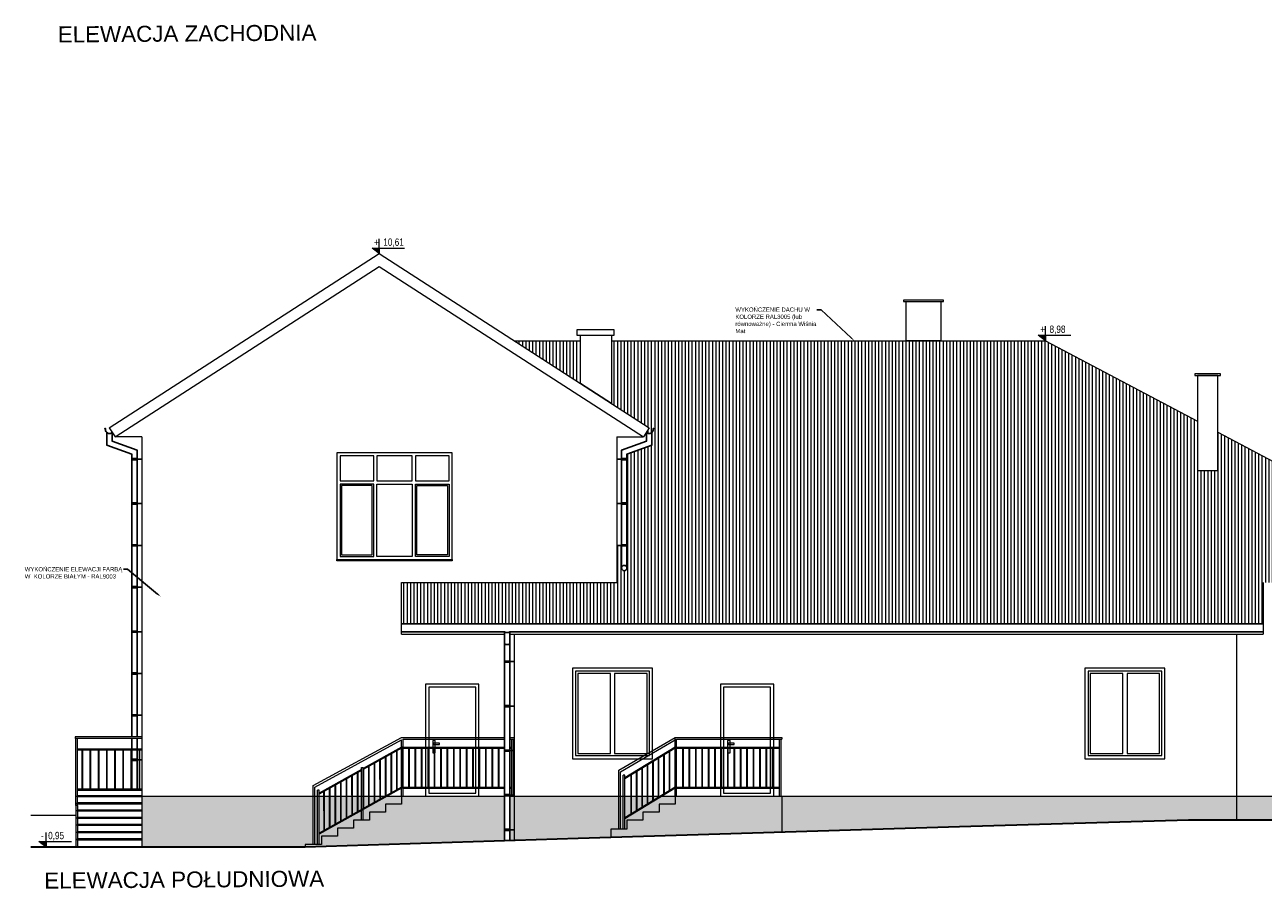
# Model space of a CAD drawing. Header units: millimetres. Extents: x 6506 to 39690, y 6022 to 25261.
# Tile 45 of 59: x 14437 to 16755, y 21513 to 23133. Entities that reach past the tile are written whole.
import ezdxf
from ezdxf import colors
from ezdxf.entities.mleader import LeaderData, LeaderLine
from ezdxf.enums import TextEntityAlignment as Align
from ezdxf.math import Vec2, Vec3

# ---------------------------------------------------------------- set-up
doc = ezdxf.new("R2010")
doc.units = ezdxf.units.MM
doc.layers.add('000_HATCH', color=253, linetype='Continuous', lineweight=5, transparency=0.5)
doc.layers.add('A_OPISY', color=40, linetype='Continuous', lineweight=9)
doc.layers.add('A_WIDOK', color=141, linetype='Continuous', lineweight=13)
doc.layers.add('A_RYNNY', color=71, linetype='Continuous')
doc.styles.add('APLUS', font='arial.ttf', dxfattribs={"width": 0.6})
doc.styles.get("Standard").update_dxf_attribs({"font": 'arial.ttf'})
pattern_1 = [(37.5, (-3039.768, -1975.465), (-0.3200063, 9.7882647), [0, -7.7216, 0, -8.636, 0, -8.255]), (7.5, (-3039.768, -1975.465), (8.9904657, 14.336502), [0, -4.1656, 0, -6.9596, 0, -2.667]), (327.5, (-3046.016, -1975.465), (15.8198474, 0.0287437), [0, -2.54, 0, -9.144, 0, -11.938]), (317.5, (-3046.016, -1975.465), (15.271129, 4.4585865), [0, -1.27, 0, -5.9944, 0, -6.858])]

# ---------------------------------------------------------------- blocks, each defined once
blk = doc.blocks.new('*U9')
blk.add_hatch(color=256).paths.add_polyline_path([(0, 0.153), (-0.198, 0.153), (0, 0)])
blk.add_line((0, 0.153), (0, 0.4))
blk.add_lwpolyline([(0, 0.153), (0, 0), (-0.198, 0.153), (0.685, 0.153)])
at = {"style": 'APLUS', "width": 0.8}
blk.add_attdef('%%P_0.00', text='', height=0.2, dxfattribs=at).set_placement((-0.146, 0.153), align=Align.BOTTOM_LEFT)
blk = doc.blocks.new('*U255')
at = {"layer": 'A_WIDOK', "ltscale": 2}
for p, q in [((10.3, 0), (45.8, 63.8)), ((11.4, 0), (47, 63.8))]:
    blk.add_line(p, q, dxfattribs=at)
blk = doc.blocks.new('*U256')
at = {"layer": 'A_WIDOK', "color": 0, "linetype": 'ByBlock', "lineweight": -2, "transparency": 16777216, "rotation": 29.13564740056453}
for p in [(15113.7, 21690.2), (15124.2, 21696), (15134.7, 21701.8), (15071.8, 21666.8), (15082.3, 21672.6), (15092.8, 21678.5), (15103.3, 21684.3), (15029.9, 21643.4), (15040.4, 21649.3), (15050.8, 21655.1), (15061.3, 21660.9), (14988, 21620), (14998.4, 21625.9), (15008.9, 21631.7), (15019.4, 21637.6)]:
    blk.add_blockref('*U255', p, dxfattribs=at)

msp = doc.modelspace()

# ---------------------------------------------------------------- hatches: boundary and pattern name
at = {"layer": '000_HATCH', "ltscale": 2}
h = msp.add_hatch(dxfattribs=at)
h.set_pattern_fill('ANSI31', color=256, scale=2, angle=45)
h.set_pattern_definition([(90, (-3039.768, -2375.465), (-6.35, 0), [])])
h.paths.add_polyline_path([(16802.8, 22251.4), (16802.8, 22210.8), (16867.3, 22210.8), (16867.3, 22251.4)], flags=0)
h.paths.add_polyline_path([(15477, 22461.8), (15477, 22541.7), (15353.1, 22541.7)])
edge = h.paths.add_edge_path()
edge.add_line((15535, 22541.7), (15535, 22424.4))
edge.add_line((15535, 22424.4), (15605.8, 22378.7))
edge.add_line((15605.8, 22378.7), (15600.6, 22370.7))
edge.add_line((15600.6, 22370.7), (15600.6, 22370.1))
edge.add_line((15600.6, 22370.1), (15601.9, 22369))
edge.add_line((15601.9, 22369), (15603.7, 22368.2))
edge.add_line((15603.7, 22368.2), (15605.6, 22367.9))
edge.add_line((15605.6, 22367.9), (15607.6, 22368.2))
edge.add_line((15607.6, 22368.2), (15609.4, 22369))
edge.add_line((15609.4, 22369), (15610.9, 22370.3))
edge.add_line((15610.9, 22370.3), (15612.1, 22372))
edge.add_line((15612.1, 22372), (15612.8, 22373.9))
edge.add_line((15612.8, 22373.9), (15613.3, 22377.5))
edge.add_line((15613.3, 22377.5), (15613.2, 22377.4))
edge.add_line((15613.2, 22377.4), (15613.1, 22377.2))
edge.add_line((15613.1, 22377.2), (15613, 22377))
edge.add_line((15613, 22377), (15613, 22377))
edge.add_line((15613, 22377), (15613.6, 22379.2))
edge.add_line((15613.6, 22379.2), (15614.1, 22377.4))
edge.add_line((15614.1, 22377.4), (15614.2, 22377.3))
edge.add_line((15614.2, 22377.3), (15614.3, 22377.1))
edge.add_line((15614.3, 22377.1), (15614.3, 22376.8))
edge.add_line((15614.3, 22376.8), (15613.1, 22373.2))
edge.add_line((15613.1, 22373.2), (15610.6, 22369.8))
edge.add_line((15610.6, 22369.8), (15610.6, 22346.3))
edge.add_line((15610.6, 22346.3), (15564, 22329.4))
edge.add_line((15564, 22329.4), (15564, 22116.2))
edge.add_arc((15559, 22116.2), 5, -180, 0, ccw=False)
edge.add_line((15554, 22116.2), (15554, 22158.6))
edge.add_line((15554, 22158.6), (15545, 22158.6))
edge.add_line((15545, 22158.6), (15545, 22088.9))
edge.add_line((15545, 22088.9), (15142, 22088.9))
edge.add_line((15142, 22088.9), (15142, 22012.6))
edge.add_line((15142, 22012.6), (16755, 22012.6))
edge.add_line((16755, 22012.6), (16755, 22088.9))
edge.add_line((16755, 22088.9), (17201, 22088.9))
edge.add_line((17201, 22088.9), (16670, 22370.6))
edge.add_line((16670, 22370.6), (16670, 22298.6))
edge.add_line((16670, 22298.6), (16632, 22298.6))
edge.add_line((16632, 22298.6), (16632, 22390.8))
edge.add_line((16632, 22390.8), (16347.5, 22541.7))
edge.add_line((16347.5, 22541.7), (15535, 22541.7))
h = msp.add_hatch(dxfattribs=at)
h.set_pattern_fill('AR-SAND', color=256, scale=0.2)
h.set_pattern_definition(pattern_1)
h.paths.add_polyline_path([(14977, 21688.9), (14656, 21688.9), (14656, 21687.9), (14656, 21643.9), (14656, 21593.9), (14962, 21593.9), (14962, 21598.9), (14977, 21598.9)])
h.paths.add_polyline_path([(14996.9, 21688.9), (14988, 21688.9), (14988, 21620), (14996.9, 21625.1)], flags=17)
h.paths.add_polyline_path([(14985, 21688.9), (14980, 21688.9), (14980, 21598.9), (14985, 21598.9)], flags=17)
h.paths.add_polyline_path([(15007.4, 21688.9), (14997.9, 21688.9), (14997.9, 21625.6), (15007.4, 21630.9)], flags=17)
h.paths.add_polyline_path([(15017.9, 21688.9), (15008.4, 21688.9), (15008.4, 21631.5), (15017.9, 21636.7)], flags=17)
h.paths.add_polyline_path([(15028.4, 21688.9), (15018.9, 21688.9), (15018.9, 21637.3), (15028.4, 21642.6)], flags=17)
h.paths.add_polyline_path([(15038.9, 21688.9), (15029.4, 21688.9), (15029.4, 21643.1), (15038.9, 21648.4)], flags=17)
h.paths.add_polyline_path([(15049.4, 21688.9), (15039.9, 21688.9), (15039.9, 21649), (15049.4, 21654.3)], flags=17)
h.paths.add_polyline_path([(15059.8, 21688.9), (15050.4, 21688.9), (15050.4, 21654.8), (15059.8, 21660.1)], flags=17)
h.paths.add_polyline_path([(15067, 21688.9), (15060.8, 21688.9), (15060.8, 21660.7), (15067, 21664.1)], flags=17)
h.paths.add_polyline_path([(15080.8, 21688.9), (15071.3, 21688.9), (15071.3, 21666.5), (15080.8, 21671.8)], flags=16)
h.paths.add_polyline_path([(15091.3, 21688.9), (15081.8, 21688.9), (15081.8, 21672.4), (15091.3, 21677.6)], flags=16)
h.paths.add_polyline_path([(15101.8, 21688.9), (15092.3, 21688.9), (15092.3, 21678.2), (15101.8, 21683.5)], flags=16)
h.paths.add_polyline_path([(15111.5, 21688.9), (15102.8, 21688.9), (15102.8, 21684)], flags=16)
h.paths.add_polyline_path([(15052, 21643.9), (15067, 21643.9), (15067, 21662.1), (14988, 21618), (14988, 21598.9), (14992, 21598.9), (14992, 21613.9), (15022, 21613.9), (15022, 21628.9), (15052, 21628.9)], flags=17)
h.paths.add_polyline_path([(15112, 21673.9), (15142, 21673.9), (15142, 21688.9), (15115, 21688.9), (15070, 21663.8), (15070, 21643.9), (15082, 21643.9), (15082, 21658.9), (15112, 21658.9)], flags=17)
h.paths.add_polyline_path([(15549, 21688.9), (15364.5, 21688.7), (15364.5, 21606.5), (15472.5, 21609.7), (15534, 21611.5), (15534, 21627.5), (15549, 21627.5)])
h.paths.add_polyline_path([(15364.5, 21688.9), (15353, 21688.9), (15353, 21606), (15364.5, 21606.3)])
h.paths.add_polyline_path([(16705, 21688.9), (15654, 21688.9), (15654, 21673.9), (15624, 21673.9), (15624, 21658.9), (15594, 21658.9), (15594, 21643.9), (15564, 21643.9), (15564, 21627.5), (15534, 21627.5), (15534, 21611.5), (16186.2, 21631.5), (16615.1, 21643.9), (16705, 21643.9)])
h.paths.add_polyline_path([(15624, 21673.9), (15654, 21673.9), (15654, 21688.9), (15629.3, 21688.9), (15560, 21646.7), (15560, 21627.5), (15564, 21627.5), (15564, 21643.9), (15594, 21643.9), (15594, 21658.9), (15624, 21658.9)], flags=17)
h.paths.add_polyline_path([(15581.9, 21688.9), (15572.7, 21688.9), (15572.7, 21656.4), (15581.9, 21662)], flags=16)
h.paths.add_polyline_path([(15571.7, 21688.9), (15560, 21688.9), (15560, 21648.7), (15571.7, 21655.8)], flags=16)
h.paths.add_polyline_path([(15557, 21688.9), (15552, 21688.9), (15552, 21627.5), (15557, 21627.5)], flags=17)
h.paths.add_polyline_path([(15592.2, 21688.9), (15582.9, 21688.9), (15582.9, 21662.6), (15592.2, 21668.3)], flags=16)
h.paths.add_polyline_path([(15602.4, 21688.9), (15593.2, 21688.9), (15593.2, 21668.9), (15602.4, 21674.5)], flags=16)
h.paths.add_polyline_path([(15612.7, 21688.9), (15603.4, 21688.9), (15603.4, 21675.1), (15612.7, 21680.8)], flags=16)
h.paths.add_polyline_path([(15622.9, 21687), (15622.9, 21688.9), (15613.7, 21688.9), (15613.7, 21681.4)], flags=16)
h.paths.add_polyline_path([(15626, 21688.9), (15623.9, 21688.9), (15623.9, 21687.6)], flags=16)
h.paths.add_polyline_path([(15334.6, 21605.4), (15334.6, 21688.9), (15142, 21688.9), (15142, 21673.9), (15112, 21673.9), (15112, 21658.9), (15082, 21658.9), (15082, 21643.9), (15052, 21643.9), (15052, 21628.9), (15022, 21628.9), (15022, 21613.9), (14992, 21613.9), (14992, 21598.9), (14962, 21598.9), (14962, 21593.9)])
h.paths.add_polyline_path([(15344.6, 21688.9), (15344.6, 21605.7), (15353, 21606), (15353, 21688.9)])
h = msp.add_hatch(dxfattribs=at)
h.set_pattern_fill('AR-SAND', color=256, scale=0.2)
h.set_pattern_definition(pattern_1)
h.paths.add_polyline_path([(17119.3, 21688.9), (16705, 21688.9), (16705, 21643.9), (17119.3, 21643.9)])
h.paths.add_polyline_path([(17151, 21688.9), (17129.3, 21688.9), (17129.3, 21687.8), (17129.3, 21643.9), (17151, 21643.9)])

# ---------------------------------------------------------------- linework, layer by layer
at = {"layer": 'A_RYNNY'}
for p, q in [((14647, 22320.2), (14656, 22320.2)), ((15554, 22320.2), (15545, 22320.2)), ((14647, 22236.9), (14656, 22236.9)), ((15554, 22236.9), (15545, 22236.9)), ((14647, 22158.6), (14656, 22158.6)), ((15554, 22158.6), (15545, 22158.6)), ((14647, 22080.3), (14656, 22080.3)), ((15142, 22011.6), (16755, 22011.6)), ((14647, 21997), (14656, 21997)), ((15142, 21996.6), (15334.6, 21996.6)), ((15334.6, 21996.6), (15334.6, 21605.4)), ((15344.6, 21996.6), (15344.6, 21605.7)), ((15344.6, 21996.6), (15364.5, 21996.6)), ((15364.5, 21996.6), (16755, 21996.6)), ((15344.6, 21940.9), (15353.6, 21940.9)), ((14647, 21918.8), (14656, 21918.8)), ((14647, 21840.5), (14656, 21840.5)), ((15344.6, 21857.6), (15353.6, 21857.6)), ((15344.6, 21774.3), (15353.6, 21774.3)), ((14647, 21757.2), (14656, 21757.2)), ((15344.6, 21691), (15353.6, 21691)), ((15344.6, 21625.9), (15353.6, 21625.9))]:
    msp.add_line(p, q, dxfattribs=at)
for points in [[(14600.6, 22370.3), (14599, 22369), (14597.2, 22368.1), (14595.3, 22367.9), (14593.3, 22368.1), (14591.5, 22369), (14590, 22370.3), (14588.8, 22371.9), (14588, 22373.9), (14587.8, 22376), (14587, 22376.3), (14586.8, 22376.4), (14586.7, 22376.6), (14586.6, 22376.8), (14586.6, 22377.1), (14586.7, 22377.3), (14586.8, 22377.5), (14587, 22377.6), (14587.3, 22377.7), (14587.5, 22377.6), (14587.7, 22377.5), (14587.8, 22377.3), (14587.9, 22377), (14587.9, 22377), (14587.8, 22377.2), (14587.7, 22377.4), (14587.5, 22377.6), (14587.3, 22377.6), (14587.1, 22377.6), (14586.9, 22377.5), (14586.7, 22377.3), (14586.6, 22377.1), (14586.6, 22376.8), (14586.7, 22376.6), (14586.9, 22376.4), (14587.1, 22376.3), (14587.8, 22376), (14588.1, 22373.9), (14588.8, 22372), (14590, 22370.3), (14591.5, 22369), (14593.3, 22368.2), (14595.3, 22367.9), (14597.2, 22368.2), (14599, 22369), (14600.5, 22370.3)], [(14590.3, 22370), (14590.3, 22346.3), (14637, 22329.4), (14637, 21799.9)], [(14647, 21799.9), (14647, 22336.9), (14600.3, 22353.8), (14600.3, 22370)], [(15554, 22116.2), (15554, 22336.9), (15600.6, 22353.8), (15600.6, 22370)], [(15610.6, 22370), (15610.6, 22346.3), (15564, 22329.4), (15564, 22116.2)], [(15600.3, 22370.3), (15601.9, 22369), (15603.7, 22368.1), (15605.6, 22367.9), (15607.6, 22368.1), (15609.4, 22369), (15610.9, 22370.3), (15612.1, 22371.9), (15612.9, 22373.9), (15613.1, 22376), (15613.9, 22376.3), (15614.1, 22376.4), (15614.2, 22376.6), (15614.3, 22376.8), (15614.3, 22377.1), (15614.2, 22377.3), (15614.1, 22377.5), (15613.9, 22377.6), (15613.6, 22377.7), (15613.4, 22377.6), (15613.2, 22377.5), (15613.1, 22377.3), (15613, 22377), (15613, 22377), (15613.1, 22377.2), (15613.2, 22377.4), (15613.4, 22377.6), (15613.6, 22377.6), (15613.9, 22377.6), (15614.1, 22377.5), (15614.2, 22377.3), (15614.3, 22377.1), (15614.3, 22376.8), (15614.2, 22376.6), (15614, 22376.4), (15613.8, 22376.3), (15613.1, 22376), (15612.8, 22373.9), (15612.1, 22372), (15610.9, 22370.3), (15609.4, 22369), (15607.6, 22368.2), (15605.6, 22367.9), (15603.7, 22368.2), (15601.9, 22369), (15600.4, 22370.3)], [(14637, 21796.9), (14637, 21776.9)], [(14647, 21776.9), (14647, 21796.9)], [(14637, 21774.9), (14637, 21701.9)], [(14647, 21701.9), (14647, 21774.9)]]:
    msp.add_lwpolyline(points, dxfattribs=at)
for points in [[(14637, 22321.3), (14647, 22321.3), (14647, 22319), (14637, 22319)], [(15564, 22321.3), (15554, 22321.3), (15554, 22319), (15564, 22319)], [(14637, 22238), (14647, 22238), (14647, 22235.7), (14637, 22235.7)], [(15564, 22238), (15554, 22238), (15554, 22235.7), (15564, 22235.7)], [(14637, 22159.8), (14647, 22159.8), (14647, 22157.5), (14637, 22157.5)], [(15564, 22159.8), (15554, 22159.8), (15554, 22157.5), (15564, 22157.5)], [(14637, 22081.5), (14647, 22081.5), (14647, 22079.2), (14637, 22079.2)], [(14637, 21998.2), (14647, 21998.2), (14647, 21995.9), (14637, 21995.9)], [(15334.6, 21942), (15344.6, 21942), (15344.6, 21939.7), (15334.6, 21939.7)], [(14637, 21919.9), (14647, 21919.9), (14647, 21917.6), (14637, 21917.6)], [(14637, 21841.6), (14647, 21841.6), (14647, 21839.3), (14637, 21839.3)], [(15334.6, 21858.7), (15344.6, 21858.7), (15344.6, 21856.4), (15334.6, 21856.4)], [(15334.6, 21775.4), (15344.6, 21775.4), (15344.6, 21773.1), (15334.6, 21773.1)], [(14637, 21758.3), (14647, 21758.3), (14647, 21756), (14637, 21756)], [(15334.6, 21692.1), (15344.6, 21692.1), (15344.6, 21689.8), (15334.6, 21689.8)], [(15334.6, 21627), (15344.6, 21627), (15344.6, 21624.7), (15334.6, 21624.7)]]:
    msp.add_lwpolyline(points, close=True, dxfattribs=at)
msp.add_circle((15559, 22116.2), 5, dxfattribs=at)
for centre in [(15339.6, 22005.7), (15339.6, 21983.3)]:
    msp.add_arc(centre, 10.4, 241.1455, 298.8545, dxfattribs=at)
at = {"layer": 'A_WIDOK', "ltscale": 2}
for p, q in [((15353.1, 22541.7), (15477, 22541.7)), ((15535, 22541.7), (16347.5, 22541.7)), ((16347.5, 22541.7), (16632, 22390.8)), ((14595.1, 22378.7), (14606, 22361.9)), ((15605.8, 22378.7), (15595, 22361.9)), ((16670, 22370.6), (17201, 22088.9)), ((14656, 22361.9), (14606, 22361.9)), ((14656, 22361.9), (14656, 21643.9)), ((15545, 22361.9), (15595, 22361.9)), ((15545, 22361.9), (15545, 22088.9)), ((15142, 22088.9), (15545, 22088.9)), ((15142, 21992.6), (15142, 22088.9)), ((16755, 22088.9), (16755, 21992.6)), ((15142, 22012.6), (16755, 22012.6)), ((15142, 21992.6), (15334.6, 21992.6)), ((15344.6, 21992.6), (15364.5, 21992.6)), ((15353, 21992.6), (15353, 21688.9)), ((15364.5, 21992.6), (16755, 21992.6)), ((16705, 21992.6), (16705, 21688.9)), ((14656, 21799.9), (14531, 21799.9)), ((14531, 21799.9), (14531, 21799.9)), ((14531, 21799.9), (14531, 21796.9)), ((14656, 21796.9), (14531, 21796.9)), ((14532.5, 21671.9), (14532.5, 21796.9)), ((14535.5, 21796.9), (14532.5, 21796.9)), ((14535.5, 21689.9), (14535.5, 21796.9)), ((14535.5, 21796.9), (14535.5, 21796.9)), ((14977, 21708.9), (15142, 21798.9)), ((14980, 21706), (15142, 21794.3)), ((15142, 21798.9), (15334.6, 21798.9)), ((15142, 21688.9), (15142, 21794.3)), ((15145, 21795.9), (15334.6, 21795.9)), ((15145, 21688.9), (15145, 21795.9)), ((15344.6, 21798.9), (15353, 21798.9)), ((15344.6, 21795.9), (15353, 21795.9)), ((15348.5, 21688.9), (15348.5, 21795.9)), ((15348.5, 21795.9), (15348.5, 21795.9)), ((15348.5, 21795.9), (15351.5, 21795.9)), ((15351.5, 21688.9), (15351.5, 21795.9)), ((15353, 21798.9), (15353, 21798.9)), ((15353, 21798.9), (15353, 21795.9)), ((15549, 21737.5), (15654, 21798.9)), ((15552, 21734.6), (15654, 21794.3)), ((15654, 21798.9), (15854, 21798.9)), ((15654, 21688.9), (15654, 21798.9)), ((15657, 21795.9), (15854, 21795.9)), ((15657, 21688.9), (15657, 21795.9)), ((15849.5, 21688.9), (15849.5, 21795.9)), ((15849.5, 21795.9), (15849.5, 21795.9)), ((15849.5, 21795.9), (15852.5, 21795.9)), ((15852.5, 21688.9), (15852.5, 21795.9)), ((15854, 21798.9), (15854, 21798.9)), ((15854, 21798.9), (15854, 21795.9)), ((14656, 21776.9), (14535.5, 21776.9)), ((14656, 21774.9), (14535.5, 21774.9)), ((14544.3, 21701.9), (14544.3, 21774.9)), ((14545.3, 21701.9), (14545.3, 21774.9)), ((14559.6, 21701.9), (14559.6, 21774.9)), ((14560.6, 21701.9), (14560.6, 21774.9)), ((14574.9, 21701.9), (14574.9, 21774.9)), ((14575.9, 21701.9), (14575.9, 21774.9)), ((14590.2, 21701.9), (14590.2, 21774.9)), ((14591.2, 21701.9), (14591.2, 21774.9)), ((14605.5, 21701.9), (14605.5, 21774.9)), ((14606.5, 21701.9), (14606.5, 21774.9)), ((14620.8, 21701.9), (14620.8, 21774.9)), ((14621.8, 21701.9), (14621.8, 21774.9)), ((14636.1, 21701.9), (14636.1, 21774.9)), ((14637.1, 21701.9), (14637.1, 21774.9)), ((14651.4, 21701.9), (14651.4, 21774.9)), ((14652.4, 21701.9), (14652.4, 21774.9)), ((15142, 21780.9), (15070, 21740.8)), ((15142, 21778.9), (15070, 21738.8)), ((15145, 21780.9), (15142, 21780.9)), ((15145, 21778.9), (15142, 21778.9)), ((15145, 21780.9), (15334.6, 21780.9)), ((15145, 21778.9), (15334.6, 21778.9)), ((15155.7, 21705.9), (15155.7, 21778.9)), ((15156.7, 21705.9), (15156.7, 21778.9)), ((15167.7, 21705.9), (15167.7, 21778.9)), ((15168.7, 21705.9), (15168.7, 21778.9)), ((15179.7, 21705.9), (15179.7, 21778.9)), ((15180.7, 21705.9), (15180.7, 21778.9)), ((15191.7, 21705.9), (15191.7, 21778.9)), ((15192.7, 21705.9), (15192.7, 21778.9)), ((15203.7, 21705.9), (15203.7, 21778.9)), ((15204.7, 21705.9), (15204.7, 21778.9)), ((15215.7, 21705.9), (15215.7, 21778.9)), ((15216.7, 21705.9), (15216.7, 21778.9)), ((15227.7, 21705.9), (15227.7, 21778.9)), ((15228.7, 21705.9), (15228.7, 21778.9)), ((15239.7, 21705.9), (15239.7, 21778.9)), ((15240.7, 21705.9), (15240.7, 21778.9)), ((15251.7, 21705.9), (15251.7, 21778.9)), ((15252.7, 21705.9), (15252.7, 21778.9)), ((15263.7, 21705.9), (15263.7, 21778.9)), ((15264.7, 21705.9), (15264.7, 21778.9)), ((15275.7, 21705.9), (15275.7, 21778.9)), ((15276.7, 21705.9), (15276.7, 21778.9)), ((15287.7, 21705.9), (15287.7, 21778.9)), ((15288.7, 21705.9), (15288.7, 21778.9)), ((15299.7, 21705.9), (15299.7, 21778.9)), ((15300.7, 21705.9), (15300.7, 21778.9)), ((15311.7, 21705.9), (15311.7, 21778.9)), ((15312.7, 21705.9), (15312.7, 21778.9)), ((15323.7, 21705.9), (15323.7, 21778.9)), ((15324.7, 21705.9), (15324.7, 21778.9)), ((15344.6, 21780.9), (15348.5, 21780.9)), ((15344.6, 21778.9), (15348.5, 21778.9)), ((15654, 21780.9), (15560, 21723.7)), ((15654, 21778.9), (15560, 21721.7)), ((15634.2, 21693.8), (15634.2, 21766.8)), ((15643.4, 21699.5), (15643.4, 21772.5)), ((15644.4, 21700.1), (15644.4, 21773.1)), ((15657, 21780.9), (15849.5, 21780.9)), ((15657, 21778.9), (15849.5, 21778.9)), ((15668.7, 21705.9), (15668.7, 21778.9)), ((15669.7, 21705.9), (15669.7, 21778.9)), ((15680.7, 21705.9), (15680.7, 21778.9)), ((15681.7, 21705.9), (15681.7, 21778.9)), ((15692.7, 21705.9), (15692.7, 21778.9)), ((15693.7, 21705.9), (15693.7, 21778.9)), ((15704.7, 21705.9), (15704.7, 21778.9)), ((15705.7, 21705.9), (15705.7, 21778.9)), ((15716.7, 21705.9), (15716.7, 21778.9)), ((15717.7, 21705.9), (15717.7, 21778.9)), ((15728.7, 21705.9), (15728.7, 21778.9)), ((15729.7, 21705.9), (15729.7, 21778.9)), ((15740.7, 21705.9), (15740.7, 21778.9)), ((15741.7, 21705.9), (15741.7, 21778.9)), ((15752.7, 21705.9), (15752.7, 21778.9)), ((15753.7, 21705.9), (15753.7, 21778.9)), ((15764.7, 21705.9), (15764.7, 21778.9)), ((15765.7, 21705.9), (15765.7, 21778.9)), ((15776.7, 21705.9), (15776.7, 21778.9)), ((15777.7, 21705.9), (15777.7, 21778.9)), ((15788.7, 21705.9), (15788.7, 21778.9)), ((15789.7, 21705.9), (15789.7, 21778.9)), ((15800.7, 21705.9), (15800.7, 21778.9)), ((15801.7, 21705.9), (15801.7, 21778.9)), ((15812.7, 21705.9), (15812.7, 21778.9)), ((15813.7, 21705.9), (15813.7, 21778.9)), ((15824.7, 21705.9), (15824.7, 21778.9)), ((15825.7, 21705.9), (15825.7, 21778.9)), ((15836.7, 21705.9), (15836.7, 21778.9)), ((15837.7, 21705.9), (15837.7, 21778.9)), ((15602.4, 21674.5), (15602.4, 21747.5)), ((15603.4, 21675.1), (15603.4, 21748.1)), ((15612.7, 21680.8), (15612.7, 21753.8)), ((15613.7, 21681.4), (15613.7, 21754.4)), ((15622.9, 21687), (15622.9, 21760)), ((15623.9, 21687.6), (15623.9, 21760.6)), ((15633.2, 21693.2), (15633.2, 21766.2)), ((15067, 21739.1), (14988, 21695)), ((15067, 21737.1), (14988, 21693)), ((15067, 21643.9), (15067, 21742.6)), ((15067, 21742.6), (15070, 21742.6)), ((15070, 21643.9), (15070, 21742.6)), ((15549, 21627.5), (15549, 21737.5)), ((15552, 21627.5), (15552, 21734.6)), ((15557, 21627.5), (15557, 21728.7)), ((15560, 21728.7), (15557, 21728.7)), ((15560, 21627.5), (15560, 21728.7)), ((15571.7, 21655.8), (15571.7, 21728.8)), ((15572.7, 21656.4), (15572.7, 21729.4)), ((15581.9, 21662), (15581.9, 21735)), ((15582.9, 21662.6), (15582.9, 21735.6)), ((15592.2, 21668.3), (15592.2, 21741.3)), ((15593.2, 21668.9), (15593.2, 21741.9)), ((14656, 21701.9), (14535.5, 21701.9)), ((14656, 21699.9), (14535.5, 21699.9)), ((14977, 21598.9), (14977, 21708.9)), ((14980, 21598.9), (14980, 21706)), ((14985, 21598.9), (14985, 21700)), ((14988, 21700), (14985, 21700)), ((15142, 21705.9), (14988, 21620)), ((15142, 21703.9), (14988, 21618)), ((14988, 21598.9), (14988, 21700)), ((15145, 21705.9), (15142, 21705.9)), ((15145, 21703.9), (15142, 21703.9)), ((15145, 21705.9), (15334.6, 21705.9)), ((15145, 21703.9), (15334.6, 21703.9)), ((15344.6, 21705.9), (15348.5, 21705.9)), ((15344.6, 21703.9), (15348.5, 21703.9)), ((15654, 21705.9), (15560, 21648.7)), ((15654, 21703.9), (15560, 21646.7)), ((15657, 21705.9), (15849.5, 21705.9)), ((15657, 21703.9), (15849.5, 21703.9)), ((14656, 21689.9), (14535, 21689.9)), ((14535, 21687.9), (14535, 21689.9)), ((14656, 21687.9), (14535, 21687.9)), ((14656, 21676.4), (14535, 21676.4)), ((14535, 21674.4), (14535, 21676.4)), ((14656, 21674.4), (14535, 21674.4)), ((14535.5, 21671.9), (14535.5, 21687.9)), ((14656, 21689.9), (14656, 21687.9)), ((14656, 21688.9), (15142, 21688.9)), ((15142, 21688.9), (15334.6, 21688.9)), ((15142, 21688.9), (15142, 21673.9)), ((15344.6, 21688.9), (16705, 21688.9)), ((15353, 21688.9), (15353, 21606)), ((15654, 21688.9), (15654, 21673.9)), ((15854, 21688.9), (15854.2, 21623.6)), ((16705, 21688.9), (16705, 21643.9)), ((16705, 21688.9), (17151, 21688.9)), ((14532.5, 21652.9), (14448.5, 21652.9)), ((14535.5, 21671.9), (14532.5, 21671.9)), ((14532.5, 21671.9), (14532.5, 21593.8)), ((14656, 21662.9), (14535, 21662.9)), ((14535, 21660.9), (14535, 21662.9)), ((14656, 21660.9), (14535, 21660.9)), ((14535.5, 21671.9), (14535.5, 21593.9)), ((14656, 21662.9), (14656, 21660.9)), ((15112, 21658.9), (15082, 21658.9)), ((15082, 21658.9), (15082, 21643.9)), ((15142, 21673.9), (15112, 21673.9)), ((15112, 21673.9), (15112, 21658.9)), ((15624, 21658.9), (15594, 21658.9)), ((15594, 21658.9), (15594, 21643.9)), ((15654, 21673.9), (15624, 21673.9)), ((15624, 21673.9), (15624, 21658.9)), ((14656, 21649.4), (14535, 21649.4)), ((14535, 21647.4), (14535, 21649.4)), ((14656, 21647.4), (14535, 21647.4)), ((14656, 21635.9), (14535, 21635.9)), ((14535, 21633.9), (14535, 21635.9)), ((14656, 21633.9), (14535, 21633.9)), ((14656, 21649.4), (14656, 21647.4)), ((14656, 21643.9), (14656, 21593.9)), ((14656, 21635.9), (14656, 21633.9)), ((15052, 21628.9), (15022, 21628.9)), ((15022, 21628.9), (15022, 21613.9)), ((15082, 21643.9), (15052, 21643.9)), ((15052, 21643.9), (15052, 21628.9)), ((15594, 21643.9), (15564, 21643.9)), ((15564, 21643.9), (15564, 21627.5)), ((14656, 21622.4), (14535, 21622.4)), ((14535, 21620.4), (14535, 21622.4)), ((14656, 21620.4), (14535, 21620.4)), ((14656, 21608.9), (14535, 21608.9)), ((14535, 21606.9), (14535, 21608.9)), ((14656, 21606.9), (14535, 21606.9)), ((14656, 21622.4), (14656, 21620.4)), ((15022, 21613.9), (14992, 21613.9)), ((14992, 21613.9), (14992, 21598.9)), ((15564, 21627.5), (15534, 21627.5)), ((15534, 21627.5), (15534, 21611.1)), ((14992, 21598.9), (14962, 21598.9)), ((14962, 21598.9), (14962, 21593.9))]:
    msp.add_line(p, q, dxfattribs=at)
for points in [[(14595.1, 22378.7), (15100.5, 22704.7), (15605.8, 22378.7)], [(14606, 22361.9), (15100.5, 22680.9), (15595, 22361.9)], [(15477, 22551.9), (15535, 22551.9), (15535, 22424.4), (15477, 22461.8), (15477, 22551.9)]]:
    msp.add_lwpolyline(points, dxfattribs=at)
for points in [[(16156.5, 22617.9), (16081.5, 22617.9), (16081.5, 22614.9), (16156.5, 22614.9)], [(16086.5, 22614.9), (16151.5, 22614.9), (16151.5, 22541.7), (16086.5, 22541.7)], [(15540, 22561.9), (15470, 22561.9), (15470, 22551.9), (15540, 22551.9)], [(16675, 22479.6), (16627, 22479.6), (16627, 22476.6), (16675, 22476.6)], [(16670, 22476.6), (16632, 22476.6), (16632, 22298.6), (16670, 22298.6)], [(15237, 22331.9), (15021, 22331.9), (15021, 22131.9), (15237, 22131.9)], [(15090, 22325.9), (15027, 22325.9), (15027, 22279.4), (15090, 22279.4)], [(15162, 22325.9), (15096, 22325.9), (15096, 22279.4), (15162, 22279.4)], [(15231, 22325.9), (15168, 22325.9), (15168, 22279.4), (15231, 22279.4)], [(15090, 22273.4), (15027, 22273.4), (15027, 22137.9), (15090, 22137.9)], [(15087, 22270.4), (15030, 22270.4), (15030, 22140.9), (15087, 22140.9)], [(15096, 22273.4), (15162, 22273.4), (15162, 22137.9), (15096, 22137.9)], [(15168, 22273.4), (15231, 22273.4), (15231, 22137.9), (15168, 22137.9)], [(15171, 22270.4), (15228, 22270.4), (15228, 22140.9), (15171, 22140.9)], [(15021, 22131.9), (15237, 22131.9), (15237, 22129.9), (15021, 22129.9)], [(15462, 21758.9), (15612, 21758.9), (15612, 21928.9), (15462, 21928.9)], [(15468, 21764.9), (15606, 21764.9), (15606, 21922.9), (15468, 21922.9)], [(15533, 21918.9), (15472, 21918.9), (15472, 21768.9), (15533, 21768.9)], [(15602, 21918.9), (15541, 21918.9), (15541, 21768.9), (15602, 21768.9)], [(16421, 21758.9), (16571, 21758.9), (16571, 21928.9), (16421, 21928.9)], [(16427, 21764.9), (16565, 21764.9), (16565, 21922.9), (16427, 21922.9)], [(16492, 21918.9), (16431, 21918.9), (16431, 21768.9), (16492, 21768.9)], [(16561, 21918.9), (16500, 21918.9), (16500, 21768.9), (16561, 21768.9)], [(15287, 21898.9), (15187, 21898.9), (15187, 21688.9), (15287, 21688.9)], [(15281, 21892.9), (15193, 21892.9), (15193, 21694.9), (15281, 21694.9)], [(15839, 21898.9), (15739, 21898.9), (15739, 21688.9), (15839, 21688.9)], [(15833, 21892.9), (15745, 21892.9), (15745, 21694.9), (15833, 21694.9)], [(15204.9, 21793), (15200.4, 21793), (15200.4, 21770.2), (15204.9, 21770.2)], [(15756.9, 21793), (15752.4, 21793), (15752.4, 21770.2), (15756.9, 21770.2)], [(15212.9, 21788.3), (15201.6, 21788.3), (15201.6, 21785.8), (15212.9, 21785.8)], [(15764.9, 21788.3), (15753.6, 21788.3), (15753.6, 21785.8), (15764.9, 21785.8)]]:
    msp.add_lwpolyline(points, close=True, dxfattribs=at)
at = {"layer": 'A_WIDOK', "lineweight": 35, "ltscale": 2}
msp.add_lwpolyline([(17305.5, 21643.9), (16615.1, 21643.9), (16186.2, 21631.5), (15472.5, 21609.7), (14962, 21593.9), (14448.5, 21593.9)], dxfattribs=at)

# ---------------------------------------------------------------- block references
at = {"layer": 'A_OPISY', "transparency": 33554687, "xscale": 68.67492864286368, "yscale": 68.67492864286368, "zscale": 68.67492864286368, "rotation": 1.435389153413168e-05}
for p, values in [((15100.5, 22704.7), {'%%P_0.00': '+  10,61'}), ((16347.5, 22541.7), {'%%P_0.00': '+  8,98'}), ((14477, 21593.9), {'%%P_0.00': '-  0,95'})]:
    msp.add_blockref('*U9', p, dxfattribs=at).add_auto_attribs(values)
at = {"layer": 'A_WIDOK'}
msp.add_blockref('*U256', (0, 0), dxfattribs=at)

# ---------------------------------------------------------------- texts
at = {"layer": 'A_WIDOK', "ltscale": 2, "char_height": 30, "attachment_point": 5, "rotation": 0.4248}
for s, insert in [('ELEWACJA ZACHODNIA', (14740.7, 23116.6)), ('ELEWACJA POŁUDNIOWA', (14735.3, 21532.7))]:
    msp.add_mtext_dynamic_manual_height_columns(s, width=1028.128, gutter_width=12.5, heights=[0], dxfattribs=dict(at, insert=insert))

# ---------------------------------------------------------------- leaders
at = {"layer": 'A_OPISY', "transparency": 33554687}
ml = msp.add_multileader_mtext('Standard', dxfattribs=at)
ml.set_content('WYKOŃCZENIE DACHU W KOLORZE RAL3005 (lub równoważne) - Ciemna Wiśnia Mat', color=256)
ml.set_leader_properties()
ml.build(insert=Vec2(0, 0))
ml.multileader.update_dxf_attribs({"arrow_head_size": 8})
ctx = ml.context
ctx.base_point, ctx.char_height, ctx.arrow_head_size, ctx.plane_origin = Vec3(15764.9, 22599.8), 8, 8, Vec3(15818.2, 22563.7)
notes = []
notes.append((ctx, [(0, (1, 1, 0), (15927.3, 22599.8), (-1, 0), 8, [(0, [(15989.5, 22541.7)], 0, [])])]))
ctx.mtext.insert, ctx.mtext.width, ctx.mtext.defined_height, ctx.mtext.flow_direction = Vec3(15766.9, 22603.9), 160.538, 56.5, 5
ml = msp.add_multileader_mtext('Standard', dxfattribs=at)
ml.set_content('WYKOŃCZENIE ELEWACJI FARBĄ W  KOLORZE BIAŁYM - RAL9003', color=256)
ml.set_leader_properties()
ml.build(insert=Vec2(0, 0))
ml.multileader.update_dxf_attribs({"arrow_head_size": 8})
ctx = ml.context
ctx.base_point, ctx.char_height, ctx.arrow_head_size, ctx.plane_origin = Vec3(14434.9, 22113.9), 8, 8, Vec3(14520.2, 22077.7)
notes.append((ctx, [(0, (1, 1, 0), (14629.4, 22113.9), (-1, 0), 8, [(0, [(14691.6, 22062.4)], 0, [])])]))
ctx.mtext.insert, ctx.mtext.width, ctx.mtext.defined_height, ctx.mtext.flow_direction = Vec3(14436.9, 22117.9), 189.585, 56.5, 5
for ctx, leaders in notes:
    for number, flags, end, landing, length, lines in leaders:
        leader = LeaderData()
        leader.index, (leader.has_last_leader_line, leader.has_dogleg_vector, leader.attachment_direction) = number, flags
        leader.last_leader_point, leader.dogleg_vector, leader.dogleg_length = Vec3(end), Vec3(landing), length
        for number, points, colour, breaks in lines:
            line = LeaderLine()
            line.index, line.vertices, line.color, line.breaks = number, Vec3.list(points), colors.encode_raw_color(colour), breaks
            leader.lines.append(line)
        ctx.leaders.append(leader)

doc.saveas('drawing.dxf')
